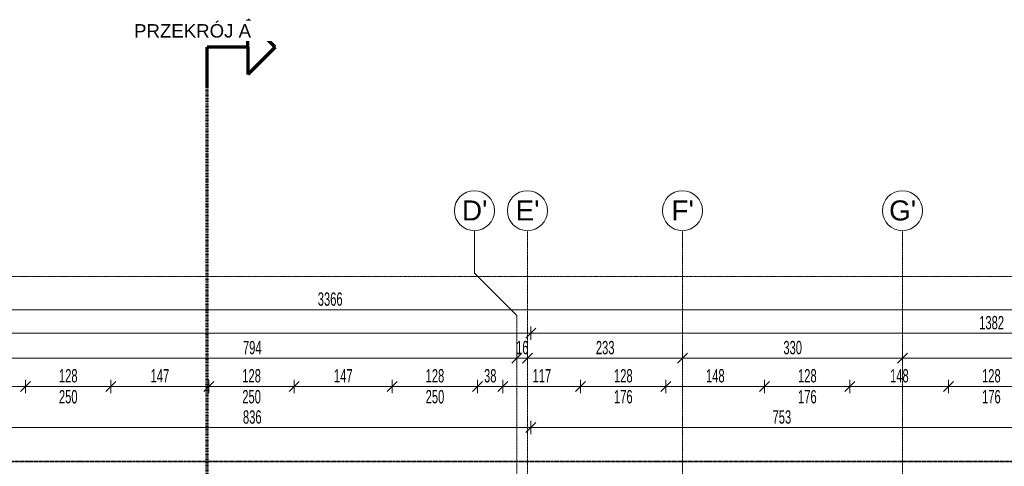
# Model space of a CAD drawing. Header units: millimetres. Extents: x -56965 to 15328, y -25411 to 16900.
# Tile 57 of 69: x -23923 to -9156, y 6991 to 13684. Entities that reach past the tile are written whole.
import ezdxf

# ---------------------------------------------------------------- set-up
doc = ezdxf.new("R2010")
doc.units = ezdxf.units.MM
for name, pattern in [('__FK_przerywana', [3.2004, 1.6002, -1.6002]), ('Kreska', [6.35, 3.175, -3.175]), ('Linia siatki', [22.225, 12.7, -3.175, 3.175, -3.175])]:
    doc.linetypes.add(name, pattern=pattern)
for name, color, linetype, lineweight in [('A-ANNO-DIMS', 7, 'Continuous', 5), ('A-ANNO-DIMS-100', 7, 'Continuous', 5), ('G-ANNO-SYMB', 7, 'Continuous', 5), ('S-GRID', 7, 'Continuous', 5), ('S-GRID-IDEN', 7, 'Continuous', 5)]:
    doc.layers.add(name, color=color, linetype=linetype, lineweight=lineweight)
doc.layers.add('A-DETL', color=7, linetype='Continuous', lineweight=5, true_color=0x00a600)
doc.styles.add('Arial', font='arial.ttf', dxfattribs={"height": 200})
doc.styles.add('Arial_2', font='arial.ttf', dxfattribs={"height": 300})
doc.styles.add('Arial_4', font='arial.ttf', dxfattribs={"width": 0.6, "height": 200})
doc.dimstyles.new('standard_wielkość_otworów', dxfattribs={"dimscale": 304.8, "dimtxt": 204.05188, "dimasz": 0.492126, "dimexe": 0.328084, "dimexo": 0.0625, "dimgap": 0, "dimtad": 1, "dimdec": 0, "dimlfac": 0.1, "dimzin": 0, "dimdsep": 46, "dimtxsty": 'Arial_4', "dimblk1": 'OBLIQUE', "dimblk2": 'OBLIQUE', "dimsah": 1, "dimcen": 0.09, "dimazin": 0, "dimtfac": 1, "dimtdec": 4, "dimtix": 1, "dimtmove": 0, "dimatfit": 3, "dimfxl": 0.328084, "dimfxlon": 1, "dimtvp": 1, "dimtolj": 1, "dimtzin": 0, "dimarcsym": 2})
doc.dimstyles.new('standard_wielkość_otworów_1', dxfattribs={"dimscale": 304.8, "dimtxt": 204.05188, "dimasz": 0.492126, "dimexe": 0.328084, "dimexo": 0.0625, "dimgap": 0, "dimtad": 1, "dimdec": 0, "dimlfac": 0.1, "dimzin": 0, "dimdsep": 46, "dimtxsty": 'Arial_4', "dimblk1": 'OBLIQUE', "dimblk2": 'OBLIQUE', "dimsah": 1, "dimcen": 0.09, "dimazin": 0, "dimtfac": 1, "dimtdec": 4, "dimtix": 1, "dimtmove": 0, "dimatfit": 3, "dimfxl": 0.328084, "dimfxlon": 1, "dimtvp": 1, "dimtolj": 1, "dimtzin": 0, "dimarcsym": 2})

# ---------------------------------------------------------------- blocks, each defined once
blk = doc.blocks.new('Przekrój - znacznik przekroju strzałka-348499-PARTER')
at = {"layer": 'G-ANNO-SYMB', "lineweight": 70}
for p, q in [((-6, 10.22), (-10.11, 6.11)), ((-6, 10.22), (-1.89, 6.11)), ((-6, 6.11), (-10.11, 6.11)), ((-6, 6.11), (-6, 0)), ((-6, 6.11), (-1.89, 6.11)), ((0, 0), (-6, 0))]:
    blk.add_line(p, q, dxfattribs=at)
blk = doc.blocks.new('Siatka - SOsi_Sybol osi-348494-PARTER')
at = {"layer": 'S-GRID-IDEN', "color": 142, "true_color": 0x0080c0}
blk.add_circle((0, 0), 3, dxfattribs=at)
blk = doc.blocks.new('DIMBLOCK221-PARTER')
at = {"layer": 'A-ANNO-DIMS-100', "color": 250, "true_color": 0x303030, "transparency": 16777216}
for p, q in [((-24618, 8189), (-24618, 8289)), ((-23838, 8189), (-23838, 8289)), ((-24618, 8189), (-24693, 8114)), ((-24618, 8189), (-24543, 8264)), ((-24618, 8189), (-23838, 8189)), ((-24618, 8189), (-24618, 8089)), ((-23838, 8189), (-23913, 8114)), ((-23838, 8189), (-23763, 8264)), ((-23838, 8189), (-23838, 8089))]:
    blk.add_line(p, q, dxfattribs=at)
at = {"layer": 'A-ANNO-DIMS-100', "color": 0, "transparency": 16777216, "insert": (-24319, 8448), "char_height": 200, "width": 218.49, "attachment_point": 1, "line_spacing_factor": 0.941778, "style": 'Arial_4'}
blk.add_mtext('78', dxfattribs=at)
blk = doc.blocks.new('_Oblique')
at = {"color": 0, "linetype": 'ByBlock', "lineweight": -2}
blk.add_line((-0.5, -0.5), (0.5, 0.5), dxfattribs=at)
blk = doc.blocks.new('DIMBLOCK222-PARTER')
at = {"layer": 'A-ANNO-DIMS-100', "color": 250, "true_color": 0x303030, "transparency": 16777216}
for p, q in [((-23838, 8189), (-23838, 8289)), ((-22558, 8189), (-22558, 8289)), ((-23838, 8189), (-23913, 8114)), ((-23838, 8189), (-23763, 8264)), ((-23838, 8189), (-22558, 8189)), ((-23838, 8189), (-23838, 8089)), ((-22558, 8189), (-22633, 8114)), ((-22558, 8189), (-22483, 8264)), ((-22558, 8189), (-22558, 8089))]:
    blk.add_line(p, q, dxfattribs=at)
at = {"layer": 'A-ANNO-DIMS-100', "color": 0, "transparency": 16777216, "char_height": 200, "width": 327.74, "attachment_point": 1, "line_spacing_factor": 0.941778, "style": 'Arial_4'}
for s, insert in [('128', (-23335, 8448)), ('250', (-23335, 8134))]:
    blk.add_mtext(s, dxfattribs=dict(at, insert=insert))
blk = doc.blocks.new('DIMBLOCK223-PARTER')
at = {"layer": 'A-ANNO-DIMS-100', "color": 250, "true_color": 0x303030, "transparency": 16777216}
for p, q in [((-22558, 8189), (-22558, 8289)), ((-21088, 8189), (-21088, 8289)), ((-22558, 8189), (-22633, 8114)), ((-22558, 8189), (-22483, 8264)), ((-22558, 8189), (-21088, 8189)), ((-22558, 8189), (-22558, 8089)), ((-21088, 8189), (-21163, 8114)), ((-21088, 8189), (-21013, 8264)), ((-21088, 8189), (-21088, 8089))]:
    blk.add_line(p, q, dxfattribs=at)
at = {"layer": 'A-ANNO-DIMS-100', "color": 0, "transparency": 16777216, "insert": (-21960, 8448), "char_height": 200, "width": 327.74, "attachment_point": 1, "line_spacing_factor": 0.941778, "style": 'Arial_4'}
blk.add_mtext('147', dxfattribs=at)
blk = doc.blocks.new('DIMBLOCK224-PARTER')
at = {"layer": 'A-ANNO-DIMS-100', "color": 250, "true_color": 0x303030, "transparency": 16777216}
for p, q in [((-21088, 8189), (-21088, 8289)), ((-19808, 8189), (-19808, 8289)), ((-21088, 8189), (-21163, 8114)), ((-21088, 8189), (-21013, 8264)), ((-21088, 8189), (-19808, 8189)), ((-21088, 8189), (-21088, 8089)), ((-19808, 8189), (-19883, 8114)), ((-19808, 8189), (-19733, 8264)), ((-19808, 8189), (-19808, 8089))]:
    blk.add_line(p, q, dxfattribs=at)
at = {"layer": 'A-ANNO-DIMS-100', "color": 0, "transparency": 16777216, "char_height": 200, "width": 327.74, "attachment_point": 1, "line_spacing_factor": 0.941778, "style": 'Arial_4'}
for s, insert in [('128', (-20585, 8448)), ('250', (-20585, 8134))]:
    blk.add_mtext(s, dxfattribs=dict(at, insert=insert))
blk = doc.blocks.new('DIMBLOCK225-PARTER')
at = {"layer": 'A-ANNO-DIMS-100', "color": 250, "true_color": 0x303030, "transparency": 16777216}
for p, q in [((-19808, 8189), (-19808, 8289)), ((-18338, 8189), (-18338, 8289)), ((-19808, 8189), (-19883, 8114)), ((-19808, 8189), (-19733, 8264)), ((-19808, 8189), (-18338, 8189)), ((-19808, 8189), (-19808, 8089)), ((-18338, 8189), (-18413, 8114)), ((-18338, 8189), (-18263, 8264)), ((-18338, 8189), (-18338, 8089))]:
    blk.add_line(p, q, dxfattribs=at)
at = {"layer": 'A-ANNO-DIMS-100', "color": 0, "transparency": 16777216, "insert": (-19210, 8448), "char_height": 200, "width": 327.74, "attachment_point": 1, "line_spacing_factor": 0.941778, "style": 'Arial_4'}
blk.add_mtext('147', dxfattribs=at)
blk = doc.blocks.new('DIMBLOCK226-PARTER')
at = {"layer": 'A-ANNO-DIMS-100', "color": 250, "true_color": 0x303030, "transparency": 16777216}
for p, q in [((-18338, 8189), (-18338, 8289)), ((-17058, 8189), (-17058, 8289)), ((-18338, 8189), (-18413, 8114)), ((-18338, 8189), (-18263, 8264)), ((-18338, 8189), (-17058, 8189)), ((-18338, 8189), (-18338, 8089)), ((-17058, 8189), (-17133, 8114)), ((-17058, 8189), (-16983, 8264)), ((-17058, 8189), (-17058, 8089))]:
    blk.add_line(p, q, dxfattribs=at)
at = {"layer": 'A-ANNO-DIMS-100', "color": 0, "transparency": 16777216, "char_height": 200, "width": 327.74, "attachment_point": 1, "line_spacing_factor": 0.941778, "style": 'Arial_4'}
for s, insert in [('128', (-17835, 8448)), ('250', (-17835, 8134))]:
    blk.add_mtext(s, dxfattribs=dict(at, insert=insert))
blk = doc.blocks.new('DIMBLOCK227-PARTER')
at = {"layer": 'A-ANNO-DIMS-100', "color": 250, "true_color": 0x303030, "transparency": 16777216}
for p, q in [((-17058, 8189), (-17058, 8289)), ((-16678, 8189), (-16678, 8289)), ((-17058, 8189), (-17133, 8114)), ((-17058, 8189), (-16983, 8264)), ((-17058, 8189), (-16678, 8189)), ((-17058, 8189), (-17058, 8089)), ((-16678, 8189), (-16753, 8114)), ((-16678, 8189), (-16603, 8264)), ((-16678, 8189), (-16678, 8089))]:
    blk.add_line(p, q, dxfattribs=at)
at = {"layer": 'A-ANNO-DIMS-100', "color": 0, "transparency": 16777216, "insert": (-16959, 8448), "char_height": 200, "width": 218.49, "attachment_point": 1, "line_spacing_factor": 0.941778, "style": 'Arial_4'}
blk.add_mtext('38', dxfattribs=at)
blk = doc.blocks.new('DIMBLOCK228-PARTER')
at = {"layer": 'A-ANNO-DIMS-100', "color": 250, "true_color": 0x303030, "transparency": 16777216}
for p, q in [((-16678, 8189), (-16678, 8289)), ((-15513, 8189), (-15513, 8289)), ((-16678, 8189), (-16753, 8114)), ((-16678, 8189), (-16603, 8264)), ((-16678, 8189), (-15513, 8189)), ((-16678, 8189), (-16678, 8089)), ((-15513, 8189), (-15588, 8114)), ((-15513, 8189), (-15438, 8264)), ((-15513, 8189), (-15513, 8089))]:
    blk.add_line(p, q, dxfattribs=at)
at = {"layer": 'A-ANNO-DIMS-100', "color": 0, "transparency": 16777216, "insert": (-16232, 8448), "char_height": 200, "width": 327.74, "attachment_point": 1, "line_spacing_factor": 0.941778, "style": 'Arial_4'}
blk.add_mtext('117', dxfattribs=at)
blk = doc.blocks.new('DIMBLOCK229-PARTER')
at = {"layer": 'A-ANNO-DIMS-100', "color": 250, "true_color": 0x303030, "transparency": 16777216}
for p, q in [((-15513, 8189), (-15513, 8289)), ((-14233, 8189), (-14233, 8289)), ((-15513, 8189), (-15588, 8114)), ((-15513, 8189), (-15438, 8264)), ((-15513, 8189), (-14233, 8189)), ((-15513, 8189), (-15513, 8089)), ((-14233, 8189), (-14308, 8114)), ((-14233, 8189), (-14158, 8264)), ((-14233, 8189), (-14233, 8089))]:
    blk.add_line(p, q, dxfattribs=at)
at = {"layer": 'A-ANNO-DIMS-100', "color": 0, "transparency": 16777216, "char_height": 200, "width": 327.74, "attachment_point": 1, "line_spacing_factor": 0.941778, "style": 'Arial_4'}
for s, insert in [('128', (-15010, 8448)), ('176', (-15010, 8134))]:
    blk.add_mtext(s, dxfattribs=dict(at, insert=insert))
blk = doc.blocks.new('DIMBLOCK230-PARTER')
at = {"layer": 'A-ANNO-DIMS-100', "color": 250, "true_color": 0x303030, "transparency": 16777216}
for p, q in [((-14233, 8189), (-14233, 8289)), ((-12753, 8189), (-12753, 8289)), ((-14233, 8189), (-14308, 8114)), ((-14233, 8189), (-14158, 8264)), ((-14233, 8189), (-12753, 8189)), ((-14233, 8189), (-14233, 8089)), ((-12753, 8189), (-12828, 8114)), ((-12753, 8189), (-12678, 8264)), ((-12753, 8189), (-12753, 8089))]:
    blk.add_line(p, q, dxfattribs=at)
at = {"layer": 'A-ANNO-DIMS-100', "color": 0, "transparency": 16777216, "insert": (-13630, 8448), "char_height": 200, "width": 327.74, "attachment_point": 1, "line_spacing_factor": 0.941778, "style": 'Arial_4'}
blk.add_mtext('148', dxfattribs=at)
blk = doc.blocks.new('DIMBLOCK231-PARTER')
at = {"layer": 'A-ANNO-DIMS-100', "color": 250, "true_color": 0x303030, "transparency": 16777216}
for p, q in [((-12753, 8189), (-12753, 8289)), ((-11473, 8189), (-11473, 8289)), ((-12753, 8189), (-12828, 8114)), ((-12753, 8189), (-12678, 8264)), ((-12753, 8189), (-11473, 8189)), ((-12753, 8189), (-12753, 8089)), ((-11473, 8189), (-11548, 8114)), ((-11473, 8189), (-11398, 8264)), ((-11473, 8189), (-11473, 8089))]:
    blk.add_line(p, q, dxfattribs=at)
at = {"layer": 'A-ANNO-DIMS-100', "color": 0, "transparency": 16777216, "char_height": 200, "width": 327.74, "attachment_point": 1, "line_spacing_factor": 0.941778, "style": 'Arial_4'}
for s, insert in [('128', (-12250, 8448)), ('176', (-12250, 8134))]:
    blk.add_mtext(s, dxfattribs=dict(at, insert=insert))
blk = doc.blocks.new('DIMBLOCK232-PARTER')
at = {"layer": 'A-ANNO-DIMS-100', "color": 250, "true_color": 0x303030, "transparency": 16777216}
for p, q in [((-11473, 8189), (-11473, 8289)), ((-9993, 8189), (-9993, 8289)), ((-11473, 8189), (-11548, 8114)), ((-11473, 8189), (-11398, 8264)), ((-11473, 8189), (-9993, 8189)), ((-11473, 8189), (-11473, 8089)), ((-9993, 8189), (-10068, 8114)), ((-9993, 8189), (-9918, 8264)), ((-9993, 8189), (-9993, 8089))]:
    blk.add_line(p, q, dxfattribs=at)
at = {"layer": 'A-ANNO-DIMS-100', "color": 0, "transparency": 16777216, "insert": (-10870, 8448), "char_height": 200, "width": 327.74, "attachment_point": 1, "line_spacing_factor": 0.941778, "style": 'Arial_4'}
blk.add_mtext('148', dxfattribs=at)
blk = doc.blocks.new('DIMBLOCK233-PARTER')
at = {"layer": 'A-ANNO-DIMS-100', "color": 250, "true_color": 0x303030, "transparency": 16777216}
for p, q in [((-9993, 8189), (-9993, 8289)), ((-8713, 8189), (-8713, 8289)), ((-9993, 8189), (-10068, 8114)), ((-9993, 8189), (-9918, 8264)), ((-9993, 8189), (-8713, 8189)), ((-9993, 8189), (-9993, 8089)), ((-8713, 8189), (-8788, 8114)), ((-8713, 8189), (-8638, 8264)), ((-8713, 8189), (-8713, 8089))]:
    blk.add_line(p, q, dxfattribs=at)
at = {"layer": 'A-ANNO-DIMS-100', "color": 0, "transparency": 16777216, "char_height": 200, "width": 327.74, "attachment_point": 1, "line_spacing_factor": 0.941778, "style": 'Arial_4'}
for s, insert in [('128', (-9490, 8448)), ('176', (-9490, 8134))]:
    blk.add_mtext(s, dxfattribs=dict(at, insert=insert))
blk = doc.blocks.new('DIMBLOCK266-PARTER')
at = {"layer": 'A-ANNO-DIMS-100', "color": 250, "true_color": 0x303030, "transparency": 16777216}
for p, q in [((-36099, 9338), (-36174, 9263)), ((-36099, 9338), (-36099, 9438)), ((-36099, 9338), (-36024, 9413)), ((-36099, 9338), (-2443, 9338)), ((-36099, 9338), (-36099, 9238)), ((-2443, 9338), (-2518, 9263)), ((-2443, 9338), (-2443, 9438)), ((-2443, 9338), (-2368, 9413)), ((-2443, 9338), (-2443, 9238))]:
    blk.add_line(p, q, dxfattribs=at)
at = {"layer": 'A-ANNO-DIMS-100', "color": 0, "transparency": 16777216, "insert": (-19453, 9597), "char_height": 200, "width": 436.98, "attachment_point": 1, "line_spacing_factor": 0.941778, "style": 'Arial_4'}
blk.add_mtext('3366', dxfattribs=at)
blk = doc.blocks.new('DIMBLOCK270-PARTER')
at = {"layer": 'A-ANNO-DIMS-100', "color": 250, "true_color": 0x303030, "transparency": 16777216}
for p, q in [((-24408, 8610), (-24483, 8535)), ((-24408, 8610), (-24408, 8710)), ((-24408, 8610), (-24333, 8685)), ((-24408, 8610), (-16468, 8610)), ((-24408, 8610), (-24408, 8510)), ((-16468, 8610), (-16543, 8535)), ((-16468, 8610), (-16468, 8710)), ((-16468, 8610), (-16393, 8685)), ((-16468, 8610), (-16468, 8510))]:
    blk.add_line(p, q, dxfattribs=at)
at = {"layer": 'A-ANNO-DIMS-100', "color": 0, "transparency": 16777216, "insert": (-20575, 8870), "char_height": 200, "width": 327.74, "attachment_point": 1, "line_spacing_factor": 0.941778, "style": 'Arial_4'}
blk.add_mtext('794', dxfattribs=at)
blk = doc.blocks.new('DIMBLOCK271-PARTER')
at = {"layer": 'A-ANNO-DIMS-100', "color": 250, "true_color": 0x303030, "transparency": 16777216}
for p, q in [((-16468, 8610), (-16543, 8535)), ((-16468, 8610), (-16468, 8710)), ((-16468, 8610), (-16393, 8685)), ((-16468, 8610), (-16308, 8610)), ((-16468, 8610), (-16468, 8510)), ((-16308, 8610), (-16383, 8535)), ((-16308, 8610), (-16308, 8710)), ((-16308, 8610), (-16233, 8685)), ((-16308, 8610), (-16308, 8510))]:
    blk.add_line(p, q, dxfattribs=at)
at = {"layer": 'A-ANNO-DIMS-100', "color": 0, "transparency": 16777216, "insert": (-16479, 8870), "char_height": 200, "width": 218.49, "attachment_point": 1, "line_spacing_factor": 0.941778, "style": 'Arial_4'}
blk.add_mtext('16', dxfattribs=at)
blk = doc.blocks.new('DIMBLOCK272-PARTER')
at = {"layer": 'A-ANNO-DIMS-100', "color": 250, "true_color": 0x303030, "transparency": 16777216}
for p, q in [((-16308, 8610), (-16383, 8535)), ((-16308, 8610), (-16308, 8710)), ((-16308, 8610), (-16233, 8685)), ((-16308, 8610), (-13983, 8610)), ((-16308, 8610), (-16308, 8510)), ((-13983, 8610), (-14058, 8535)), ((-13983, 8610), (-13983, 8710)), ((-13983, 8610), (-13908, 8685)), ((-13983, 8610), (-13983, 8510))]:
    blk.add_line(p, q, dxfattribs=at)
at = {"layer": 'A-ANNO-DIMS-100', "color": 0, "transparency": 16777216, "insert": (-15282, 8870), "char_height": 200, "width": 327.74, "attachment_point": 1, "line_spacing_factor": 0.941778, "style": 'Arial_4'}
blk.add_mtext('233', dxfattribs=at)
blk = doc.blocks.new('DIMBLOCK273-PARTER')
at = {"layer": 'A-ANNO-DIMS-100', "color": 250, "true_color": 0x303030, "transparency": 16777216}
for p, q in [((-13983, 8610), (-14058, 8535)), ((-13983, 8610), (-13983, 8710)), ((-13983, 8610), (-13908, 8685)), ((-13983, 8610), (-10683, 8610)), ((-13983, 8610), (-13983, 8510)), ((-10683, 8610), (-10758, 8535)), ((-10683, 8610), (-10683, 8710)), ((-10683, 8610), (-10608, 8685)), ((-10683, 8610), (-10683, 8510))]:
    blk.add_line(p, q, dxfattribs=at)
at = {"layer": 'A-ANNO-DIMS-100', "color": 0, "transparency": 16777216, "insert": (-12470, 8870), "char_height": 200, "width": 327.74, "attachment_point": 1, "line_spacing_factor": 0.941778, "style": 'Arial_4'}
blk.add_mtext('330', dxfattribs=at)
blk = doc.blocks.new('DIMBLOCK274-PARTER')
at = {"layer": 'A-ANNO-DIMS-100', "color": 250, "true_color": 0x303030, "transparency": 16777216}
for p, q in [((-10683, 8610), (-10758, 8535)), ((-10683, 8610), (-10683, 8710)), ((-10683, 8610), (-10608, 8685)), ((-10683, 8610), (-4968, 8610)), ((-10683, 8610), (-10683, 8510)), ((-4968, 8610), (-5043, 8535)), ((-4968, 8610), (-4968, 8710)), ((-4968, 8610), (-4893, 8685)), ((-4968, 8610), (-4968, 8510))]:
    blk.add_line(p, q, dxfattribs=at)
at = {"layer": 'A-ANNO-DIMS-100', "color": 0, "transparency": 16777216, "insert": (-7962, 8870), "char_height": 200, "width": 327.74, "attachment_point": 1, "line_spacing_factor": 0.941778, "style": 'Arial_4'}
blk.add_mtext('572', dxfattribs=at)
blk = doc.blocks.new('DIMBLOCK277-PARTER')
at = {"layer": 'A-ANNO-DIMS-100', "color": 250, "true_color": 0x303030, "transparency": 16777216}
for p, q in [((-36099, 8984), (-36099, 9084)), ((-36099, 8984), (-36024, 9059)), ((-16258, 8984), (-16258, 9084)), ((-16258, 8984), (-16183, 9059)), ((-36099, 8984), (-36174, 8909)), ((-36099, 8984), (-16258, 8984)), ((-36099, 8984), (-36099, 8884)), ((-16258, 8984), (-16333, 8909)), ((-16258, 8984), (-16258, 8884))]:
    blk.add_line(p, q, dxfattribs=at)
at = {"layer": 'A-ANNO-DIMS-100', "color": 0, "transparency": 16777216, "insert": (-26361, 9244), "char_height": 200, "width": 436.98, "attachment_point": 1, "line_spacing_factor": 0.941778, "style": 'Arial_4'}
blk.add_mtext('1984', dxfattribs=at)
blk = doc.blocks.new('DIMBLOCK278-PARTER')
at = {"layer": 'A-ANNO-DIMS-100', "color": 250, "true_color": 0x303030, "transparency": 16777216}
for p, q in [((-16258, 8984), (-16258, 9084)), ((-16258, 8984), (-16183, 9059)), ((-2443, 8984), (-2443, 9084)), ((-2443, 8984), (-2368, 9059)), ((-16258, 8984), (-16333, 8909)), ((-16258, 8984), (-2443, 8984)), ((-16258, 8984), (-16258, 8884)), ((-2443, 8984), (-2518, 8909)), ((-2443, 8984), (-2443, 8884))]:
    blk.add_line(p, q, dxfattribs=at)
at = {"layer": 'A-ANNO-DIMS-100', "color": 0, "transparency": 16777216, "insert": (-9533, 9244), "char_height": 200, "width": 436.98, "attachment_point": 1, "line_spacing_factor": 0.941778, "style": 'Arial_4'}
blk.add_mtext('1382', dxfattribs=at)
blk = doc.blocks.new('DIMBLOCK352-PARTER')
at = {"layer": 'A-ANNO-DIMS-100', "color": 250, "true_color": 0x303030, "transparency": 16777216}
for p, q in [((-24618, 7571), (-24693, 7496)), ((-24618, 7571), (-24618, 7671)), ((-24618, 7571), (-24543, 7646)), ((-24618, 7571), (-16258, 7571)), ((-24618, 7571), (-24618, 7471)), ((-16258, 7571), (-16333, 7496)), ((-16258, 7571), (-16258, 7671)), ((-16258, 7571), (-16183, 7646)), ((-16258, 7571), (-16258, 7471))]:
    blk.add_line(p, q, dxfattribs=at)
at = {"layer": 'A-ANNO-DIMS-100', "color": 0, "transparency": 16777216, "insert": (-20575, 7830), "char_height": 200, "width": 327.74, "attachment_point": 1, "line_spacing_factor": 0.941778, "style": 'Arial_4'}
blk.add_mtext('836', dxfattribs=at)
blk = doc.blocks.new('DIMBLOCK353-PARTER')
at = {"layer": 'A-ANNO-DIMS-100', "color": 250, "true_color": 0x303030, "transparency": 16777216}
for p, q in [((-16258, 7571), (-16333, 7496)), ((-16258, 7571), (-16258, 7671)), ((-16258, 7571), (-16183, 7646)), ((-16258, 7571), (-8733, 7571)), ((-16258, 7571), (-16258, 7471)), ((-8733, 7571), (-8808, 7496)), ((-8733, 7571), (-8733, 7671)), ((-8733, 7571), (-8658, 7646)), ((-8733, 7571), (-8733, 7471))]:
    blk.add_line(p, q, dxfattribs=at)
at = {"layer": 'A-ANNO-DIMS-100', "color": 0, "transparency": 16777216, "insert": (-12632, 7830), "char_height": 200, "width": 327.74, "attachment_point": 1, "line_spacing_factor": 0.941778, "style": 'Arial_4'}
blk.add_mtext('753', dxfattribs=at)

msp = doc.modelspace()

# ---------------------------------------------------------------- linework, layer by layer
at = {"layer": 'A-DETL', "color": 6, "linetype": '__FK_przerywana', "lineweight": 35, "true_color": 0xff00ff}
msp.add_line((-33363.41602, 7065.59255), (-7913.41602, 7065.59255), dxfattribs=at)
at = {"layer": 'G-ANNO-SYMB', "linetype": 'Kreska', "lineweight": 70}
msp.add_line((-21113.01642, -23341.36614), (-21113.01642, 12672.5755), dxfattribs=at)
at = {"layer": 'S-GRID'}
for p, q in [((-17103.41602, 9886.57226), (-17103.41602, 10521.57226)), ((-16468.41602, 9251.57226), (-17103.41602, 9886.57226))]:
    msp.add_line(p, q, dxfattribs=at)
at = {"layer": 'S-GRID', "linetype": 'Linia siatki'}
for p, q in [((-16308.41602, 10521.57226), (-16308.41602, -21375.48764)), ((-13983.41602, 10521.57226), (-13983.41602, -21375.48764)), ((-10683.41602, 10521.57226), (-10683.41602, -21375.48764)), ((-55866.74056, 9835.59255), (-2090.69141, 9835.59255)), ((-16468.41602, 9251.57226), (-16468.41602, -20105.48764))]:
    msp.add_line(p, q, dxfattribs=at)

# ---------------------------------------------------------------- block references
at = {"layer": 'G-ANNO-SYMB', "lineweight": 70, "xscale": 99.99999999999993, "yscale": 99.99999999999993, "zscale": 99.99999999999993, "rotation": 269.9999999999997}
msp.add_blockref('Przekrój - znacznik przekroju strzałka-348499-PARTER', (-21113.01642, 12672.5755), dxfattribs=at)
at = {"layer": 'S-GRID-IDEN', "color": 142, "true_color": 0x0080c0, "xscale": 99.99999999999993, "yscale": 99.99999999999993, "zscale": 99.99999999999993, "rotation": 180}
for p in [(-17103.41602, 10821.57226), (-16308.41602, 10821.57226), (-13983.41602, 10821.57226), (-10683.41602, 10821.57226)]:
    msp.add_blockref('Siatka - SOsi_Sybol osi-348494-PARTER', p, dxfattribs=at)

# ---------------------------------------------------------------- texts
at = {"layer": 'S-GRID-IDEN', "color": 142, "true_color": 0x0080c0, "char_height": 300, "attachment_point": 1, "style": 'Arial_2'}
for s, insert, width in [("D'", (-17290.87738, 10975.47183), 464.97875), ("E'", (-16486.37738, 10975.47183), 440.928125), ("F'", (-14147.87738, 10975.47183), 408.860625), ("G'", (-10884.37738, 10975.47183), 497.04625)]:
    msp.add_mtext(s, dxfattribs=dict(at, insert=insert, width=width))

# ---------------------------------------------------------------- dimensions: what is measured, and where the dimension line sits
at = {"layer": 'A-ANNO-DIMS', "color": 250, "true_color": 0x303030}
for base, p1, p2, dimstyle, override, picture, middle in [((-2443.41602, 9337.68001), (-36099.41602, 9237.68001), (-2443.41602, 9237.68001), 'standard_wielkość_otworów', {"dimpost": '<>', "dimfxl": 33656}, 'DIMBLOCK266-PARTER', (-19271.41602, 9439.86282)), ((-16258.41602, 8983.98675), (-36099.41602, 8883.98675), (-16258.41602, 8883.98675), 'standard_wielkość_otworów', {"dimpost": '<>', "dimfxl": 19841}, 'DIMBLOCK277-PARTER', (-26178.91602, 9086.10135)), ((-2443.4160230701, 8983.9867512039), (-16258.4160230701, 8883.9867512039), (-2443.4160230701, 8883.9867512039), 'standard_wielkość_otworów', {"dimpost": '<>', "dimfxl": 13815}, 'DIMBLOCK278-PARTER', (-9350.9160230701, 9086.169562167)), ((-16468.41602, 8610.28271), (-24408.41602, 8710.28271), (-16468.41602, 8710.28271), 'standard_wielkość_otworów', {"dimpost": '<>', "dimfxl": 7940}, 'DIMBLOCK270-PARTER', (-20438.41602, 8712.39731)), ((-16308.41602, 8610.28271), (-16468.41602, 8710.28271), (-16308.41602, 8710.28271), 'standard_wielkość_otworów', {"dimpost": '<>', "dimfxl": 160}, 'DIMBLOCK271-PARTER', (-16388.41602, 8712.39731)), ((-13983.4160230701, 8610.2827075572), (-16308.4160230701, 8710.2827075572), (-13983.4160230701, 8710.2827075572), 'standard_wielkość_otworów', {"dimpost": '<>', "dimfxl": 2325}, 'DIMBLOCK272-PARTER', (-15145.9160230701, 8712.4655185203)), ((-10683.41602, 8610.28271), (-13983.41602, 8710.28271), (-10683.41602, 8710.28271), 'standard_wielkość_otworów', {"dimpost": '<>', "dimfxl": 3300}, 'DIMBLOCK273-PARTER', (-12333.41602, 8712.46552)), ((-4968.4160230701, 8610.2827075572), (-10683.4160230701, 8710.2827075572), (-4968.4160230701, 8710.2827075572), 'standard_wielkość_otworów', {"dimpost": '<>', "dimfxl": 5715}, 'DIMBLOCK274-PARTER', (-7825.9160230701, 8712.3973056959)), ((-23838.41602, 8188.5564), (-24618.41602, 8088.5564), (-23838.41602, 8088.5564), 'standard_wielkość_otworów', {"dimpost": '<>', "dimfxl": 780}, 'DIMBLOCK221-PARTER', (-24228.41602, 8290.671)), ((-21088.41602, 8188.5564), (-22558.41602, 8088.5564), (-21088.41602, 8088.5564), 'standard_wielkość_otworów', {"dimpost": '<>', "dimfxl": 1470}, 'DIMBLOCK223-PARTER', (-21823.41602, 8288.96568)), ((-18338.41602, 8188.5564), (-19808.41602, 8088.5564), (-18338.41602, 8088.5564), 'standard_wielkość_otworów', {"dimpost": '<>', "dimfxl": 1470}, 'DIMBLOCK225-PARTER', (-19073.41602, 8288.96568)), ((-16678.41602, 8188.5564), (-17058.41602, 8088.5564), (-16678.41602, 8088.5564), 'standard_wielkość_otworów', {"dimpost": '<>', "dimfxl": 380}, 'DIMBLOCK227-PARTER', (-16868.41602, 8290.73921)), ((-15513.4160230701, 8188.556401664), (-16678.4160230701, 8088.556401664), (-15513.4160230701, 8088.556401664), 'standard_wielkość_otworów', {"dimpost": '<>', "dimfxl": 1165}, 'DIMBLOCK228-PARTER', (-16095.9160230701, 8288.9656791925)), ((-9993.41602, 8188.5564), (-11473.41602, 8088.5564), (-9993.41602, 8088.5564), 'standard_wielkość_otworów', {"dimpost": '<>', "dimfxl": 1480}, 'DIMBLOCK232-PARTER', (-10733.41602, 8290.671)), ((-16258.41602, 7570.71289), (-24618.41602, 7470.71289), (-16258.41602, 7470.71289), 'standard_wielkość_otworów_1', {"dimpost": '<>', "dimfxl": 8360}, 'DIMBLOCK352-PARTER', (-20438.41602, 7672.89571)), ((-8733.4160230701, 7570.7128947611), (-16258.4160230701, 7470.7128947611), (-8733.4160230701, 7470.7128947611), 'standard_wielkość_otworów_1', {"dimpost": '<>', "dimfxl": 7525}, 'DIMBLOCK353-PARTER', (-12495.9160230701, 7672.8957057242))]:
    dim = msp.add_linear_dim(base=base, p1=p1, p2=p2, dimstyle=dimstyle, override=override, dxfattribs=at)
    dim.commit()
    dim.dimension.update_dxf_attribs({"geometry": picture, "text_midpoint": middle})
for base, p1, p2, text, picture, middle in [((-22558.41602, 8188.5564), (-23838.41602, 8088.5564), (-22558.41602, 8088.5564), '<>\\X250', 'DIMBLOCK222-PARTER', (-23198.41602, 8188.5564)), ((-19808.41602, 8188.5564), (-21088.41602, 8088.5564), (-19808.41602, 8088.5564), '<>\\X250', 'DIMBLOCK224-PARTER', (-20448.41602, 8188.5564)), ((-17058.41602, 8188.5564), (-18338.41602, 8088.5564), (-17058.41602, 8088.5564), '<>\\X250', 'DIMBLOCK226-PARTER', (-17698.41602, 8188.5564)), ((-14233.41602, 8188.5564), (-15513.41602, 8088.5564), (-14233.41602, 8088.5564), '<>\\X176', 'DIMBLOCK229-PARTER', (-14873.41602, 8188.5564)), ((-11473.41602, 8188.5564), (-12753.41602, 8088.5564), (-11473.41602, 8088.5564), '<>\\X176', 'DIMBLOCK231-PARTER', (-12113.41602, 8188.5564)), ((-8713.41602, 8188.5564), (-9993.41602, 8088.5564), (-8713.41602, 8088.5564), '<>\\X176', 'DIMBLOCK233-PARTER', (-9353.41602, 8188.5564))]:
    dim = msp.add_linear_dim(base=base, p1=p1, p2=p2, text=text, dimstyle='standard_wielkość_otworów', override={"dimpost": '<>', "dimfxl": 1280}, dxfattribs=at)
    dim.commit()
    dim.dimension.update_dxf_attribs({"geometry": picture, "text_midpoint": middle})
dim = msp.add_linear_dim(base=(-12753.41602, 8188.5564), p1=(-14233.41602, 8088.5564), p2=(-12753.41602, 8088.5564), angle=0, dimstyle='standard_wielkość_otworów', override={"dimpost": '<>', "dimfxl": 1480}, dxfattribs=at)
dim.commit()
dim.dimension.update_dxf_attribs({"geometry": 'DIMBLOCK230-PARTER', "text_midpoint": (-13493.41602, 8290.671)})

# ---------------------------------------------------------------- next in the draw order: texts
at = {"layer": 'G-ANNO-SYMB', "insert": (-22208.33163, 13616.87083), "char_height": 200, "width": 2172.573125, "attachment_point": 1, "style": 'Arial', "bg_fill": 3, "box_fill_scale": 1.25, "bg_fill_color": 256, "bg_fill_true_color": 13158600, "bg_fill_transparency": 0}
msp.add_mtext('PRZEKRÓJ A', dxfattribs=at)

doc.saveas('drawing.dxf')
